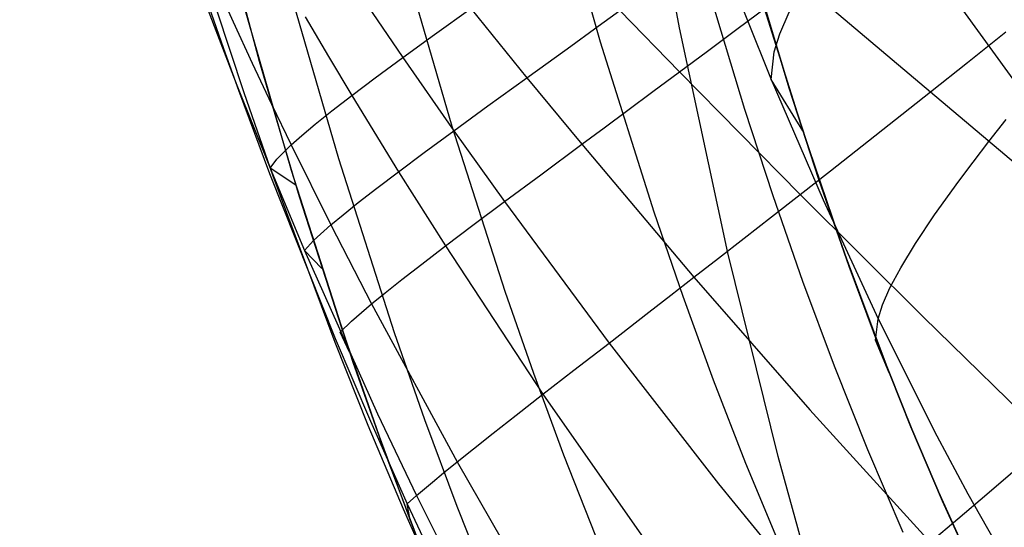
# Model space of a CAD drawing. Header units: millimetres. Extents: x -58 to 58, y -58 to 57.
# Tile 93 of 102: x 20.99 to 26.9, y 42.42 to 45.47. Entities that reach past the tile are written whole.
import ezdxf

# ---------------------------------------------------------------- set-up
doc = ezdxf.new("R2010")
doc.units = ezdxf.units.MM
doc.header["$MEASUREMENT"] = 0
doc.layers.add('Predefinito', color=5, linetype='Continuous')

msp = doc.modelspace()

# ---------------------------------------------------------------- linework, layer by layer
at = {"layer": 'Predefinito'}
for points in [[(23.9023, 52.2966), (24.5086, 49.2731), (24.8571, 47.7711), (25.2474, 46.2795), (25.4623, 45.5388), (25.6929, 44.8028), (25.9418, 44.0729), (26.212, 43.3507), (26.3562, 42.9931), (26.507, 42.6383), (26.665, 42.2866)], [(23.9023, 52.2966), (24.2361, 50.5657), (24.5724, 48.9855), (24.9126, 47.5469), (25.2583, 46.2408), (25.6108, 45.0581), (25.7901, 44.5101), (25.9717, 43.9896), (26.1558, 43.4954), (26.3425, 43.0263), (26.5321, 42.5813), (26.7247, 42.1591)], [(26.7247, 42.1591), (26.5321, 42.5813), (26.3425, 43.0263), (26.1558, 43.4954), (25.9717, 43.9896), (25.7901, 44.5101), (25.6108, 45.0581), (25.2583, 46.2408), (24.9126, 47.5469), (24.5724, 48.9855), (24.2361, 50.5657), (23.9023, 52.2966)], [(25.5581, 42.313), (25.3518, 42.8077), (25.1576, 43.3066), (24.9743, 43.8091), (24.8008, 44.315), (24.4793, 45.3354), (24.1866, 46.3656), (23.791, 47.9254), (23.4372, 49.4957), (23.015, 51.6)], [(22.1316, 50.8964), (22.5523, 48.8566), (23.03, 46.8327), (23.2969, 45.8284), (23.5871, 44.8306), (23.9052, 43.8405), (24.0765, 43.3489), (24.2573, 42.8599), (24.4484, 42.3737)], [(21.2525, 50.1855), (21.5825, 48.6105), (21.9192, 47.155), (22.2649, 45.8101), (22.622, 44.5669), (22.9933, 43.4162), (23.1852, 42.8731), (23.3819, 42.3502)], [(21.2525, 50.1855), (21.5825, 48.6105), (21.9192, 47.155), (22.2649, 45.8101), (22.622, 44.5669), (22.9933, 43.4162), (23.1852, 42.8731), (23.3819, 42.3502)]]:
    msp.add_lwpolyline(points, dxfattribs=at)
at = {"layer": 'Predefinito', "extrusion": (-3.70502e-05, 5.91556e-05, 1)}
msp.add_lwpolyline([(33.5165, 32.4501), (33.2058, 32.6152), (32.9053, 32.7826), (32.6146, 32.9523), (32.3334, 33.1244), (32.0611, 33.2987), (31.7973, 33.4754), (31.5417, 33.6543), (31.2937, 33.8355), (31.0531, 34.019), (30.8192, 34.2047), (30.5918, 34.3927), (30.3704, 34.5829), (30.1545, 34.7754), (29.9438, 34.97), (29.5361, 35.366), (29.2865, 35.6213), (29.043, 35.8814), (28.8053, 36.1475), (28.5735, 36.421), (28.3473, 36.7032), (28.1267, 36.9954), (27.9115, 37.2987), (27.7015, 37.6146), (27.4967, 37.9443), (27.2969, 38.2891), (27.102, 38.6503), (26.9118, 39.0291), (26.7262, 39.4268), (26.5451, 39.8448), (26.3684, 40.2843), (26.1959, 40.7466), (26.0275, 41.233), (25.8631, 41.7447), (25.7025, 42.2831), (25.5456, 42.8495), (25.2424, 44.0712), (24.9525, 45.42), (24.6748, 46.9063), (24.4083, 48.5404), (23.9045, 52.293)], dxfattribs=at)
at = {"layer": 'Predefinito', "extrusion": (-0.303403, 0.952862, 0)}
msp.add_lwpolyline([(-37.0743, 320), (-37.0965, 319.9998), (-37.1189, 319.999), (-37.1414, 319.9977), (-37.1641, 319.996), (-37.187, 319.9936), (-37.21, 319.9908), (-37.2331, 319.9873), (-37.2562, 319.9833), (-37.2795, 319.9787), (-37.3028, 319.9735), (-37.3261, 319.9678), (-37.3494, 319.9614), (-37.3728, 319.9544), (-37.396, 319.9468), (-37.4192, 319.9386), (-37.4424, 319.9298), (-37.4654, 319.9203), (-37.4883, 319.9103), (-37.511, 319.8996), (-37.5336, 319.8883), (-37.5559, 319.8764), (-37.578, 319.8638), (-37.5999, 319.8507), (-37.6215, 319.837), (-37.6428, 319.8227), (-37.6637, 319.8078), (-37.6843, 319.7924), (-37.7046, 319.7764), (-37.7244, 319.7598), (-37.7439, 319.7427), (-37.7629, 319.7252), (-37.7814, 319.7071), (-37.7995, 319.6886), (-37.817, 319.6696), (-37.8341, 319.6501), (-37.8506, 319.6303), (-37.8666, 319.6101), (-37.8821, 319.5895), (-37.897, 319.5685), (-37.9113, 319.5472), (-37.925, 319.5256), (-37.9381, 319.5038), (-37.9507, 319.4816), (-37.9626, 319.4593), (-37.9739, 319.4367), (-37.9846, 319.414), (-37.9946, 319.3911), (-38.0041, 319.3681), (-38.0129, 319.345), (-38.0211, 319.3217), (-38.0287, 319.2985), (-38.0357, 319.2752), (-38.0421, 319.2518), (-38.0478, 319.2285), (-38.053, 319.2052), (-38.0576, 319.182), (-38.0616, 319.1588), (-38.065, 319.1357), (-38.0679, 319.1127), (-38.0702, 319.0899), (-38.072, 319.0671), (-38.0733, 319.0446), (-38.074, 319.0222), (-38.0743, 319)], dxfattribs=at)
at = {"layer": 'Predefinito', "extrusion": (-0.291494, 0.956573, 0)}
msp.add_lwpolyline([(-35.6306, 320), (-35.6084, 319.9998), (-35.586, 319.999), (-35.5635, 319.9977), (-35.5407, 319.996), (-35.5179, 319.9936), (-35.4949, 319.9908), (-35.4718, 319.9873), (-35.4486, 319.9833), (-35.4254, 319.9787), (-35.4021, 319.9735), (-35.3788, 319.9678), (-35.3554, 319.9614), (-35.3321, 319.9544), (-35.3088, 319.9468), (-35.2856, 319.9386), (-35.2625, 319.9298), (-35.2395, 319.9203), (-35.2166, 319.9103), (-35.1939, 319.8996), (-35.1713, 319.8883), (-35.149, 319.8764), (-35.1268, 319.8638), (-35.105, 319.8507), (-35.0834, 319.837), (-35.0621, 319.8227), (-35.0411, 319.8078), (-35.0205, 319.7924), (-35.0003, 319.7764), (-34.9805, 319.7598), (-34.961, 319.7427), (-34.942, 319.7252), (-34.9235, 319.7071), (-34.9054, 319.6886), (-34.8879, 319.6696), (-34.8708, 319.6501), (-34.8542, 319.6303), (-34.8382, 319.6101), (-34.8228, 319.5895), (-34.8079, 319.5685), (-34.7936, 319.5472), (-34.7799, 319.5256), (-34.7668, 319.5038), (-34.7542, 319.4816), (-34.7423, 319.4593), (-34.731, 319.4367), (-34.7203, 319.414), (-34.7103, 319.3911), (-34.7008, 319.3681), (-34.692, 319.345), (-34.6838, 319.3217), (-34.6762, 319.2985), (-34.6692, 319.2752), (-34.6628, 319.2518), (-34.6571, 319.2285), (-34.6519, 319.2052), (-34.6473, 319.182), (-34.6433, 319.1588), (-34.6398, 319.1357), (-34.637, 319.1127), (-34.6346, 319.0899), (-34.6329, 319.0671), (-34.6316, 319.0446), (-34.6308, 319.0222), (-34.6306, 319)], dxfattribs=at)
at = {"layer": 'Predefinito', "extrusion": (1, 0, 0)}
msp.add_lwpolyline([(44.5669, 319), (44.5669, 60.0049)], dxfattribs=at)
at = {"layer": 'Predefinito', "extrusion": (-0.338633, 0.940919, 0)}
msp.add_lwpolyline([(-38.3336, 320), (-38.3558, 319.9998), (-38.3782, 319.999), (-38.4007, 319.9977), (-38.4234, 319.996), (-38.4463, 319.9936), (-38.4693, 319.9908), (-38.4924, 319.9873), (-38.5155, 319.9833), (-38.5388, 319.9787), (-38.5621, 319.9735), (-38.5854, 319.9678), (-38.6087, 319.9614), (-38.632, 319.9544), (-38.6553, 319.9468), (-38.6785, 319.9386), (-38.7017, 319.9298), (-38.7247, 319.9203), (-38.7476, 319.9103), (-38.7703, 319.8996), (-38.7929, 319.8883), (-38.8152, 319.8764), (-38.8373, 319.8638), (-38.8592, 319.8507), (-38.8808, 319.837), (-38.9021, 319.8227), (-38.923, 319.8078), (-38.9436, 319.7924), (-38.9639, 319.7764), (-38.9837, 319.7598), (-39.0031, 319.7427), (-39.0221, 319.7252), (-39.0407, 319.7071), (-39.0587, 319.6886), (-39.0763, 319.6696), (-39.0934, 319.6501), (-39.1099, 319.6303), (-39.1259, 319.6101), (-39.1414, 319.5895), (-39.1563, 319.5685), (-39.1706, 319.5472), (-39.1843, 319.5256), (-39.1974, 319.5038), (-39.2099, 319.4816), (-39.2219, 319.4593), (-39.2332, 319.4367), (-39.2438, 319.414), (-39.2539, 319.3911), (-39.2634, 319.3681), (-39.2722, 319.345), (-39.2804, 319.3217), (-39.288, 319.2985), (-39.295, 319.2752), (-39.3013, 319.2518), (-39.3071, 319.2285), (-39.3123, 319.2052), (-39.3169, 319.182), (-39.3209, 319.1588), (-39.3243, 319.1357), (-39.3272, 319.1127), (-39.3295, 319.0899), (-39.3313, 319.0671), (-39.3326, 319.0446), (-39.3333, 319.0222), (-39.3336, 319)], dxfattribs=at)
at = {"layer": 'Predefinito', "extrusion": (-0.321634, 0.946864, 0)}
msp.add_lwpolyline([(-36.7355, 320), (-36.7133, 319.9998), (-36.691, 319.999), (-36.6684, 319.9977), (-36.6457, 319.996), (-36.6228, 319.9936), (-36.5998, 319.9908), (-36.5768, 319.9873), (-36.5536, 319.9833), (-36.5303, 319.9787), (-36.507, 319.9735), (-36.4837, 319.9678), (-36.4604, 319.9614), (-36.4371, 319.9544), (-36.4138, 319.9468), (-36.3906, 319.9386), (-36.3674, 319.9298), (-36.3444, 319.9203), (-36.3215, 319.9103), (-36.2988, 319.8996), (-36.2762, 319.8883), (-36.2539, 319.8764), (-36.2318, 319.8638), (-36.2099, 319.8507), (-36.1883, 319.837), (-36.167, 319.8227), (-36.1461, 319.8078), (-36.1255, 319.7924), (-36.1052, 319.7764), (-36.0854, 319.7598), (-36.066, 319.7427), (-36.047, 319.7252), (-36.0284, 319.7071), (-36.0104, 319.6886), (-35.9928, 319.6696), (-35.9757, 319.6501), (-35.9592, 319.6303), (-35.9432, 319.6101), (-35.9277, 319.5895), (-35.9129, 319.5685), (-35.8985, 319.5472), (-35.8848, 319.5256), (-35.8717, 319.5038), (-35.8592, 319.4816), (-35.8473, 319.4593), (-35.836, 319.4367), (-35.8253, 319.414), (-35.8152, 319.3911), (-35.8058, 319.3681), (-35.7969, 319.345), (-35.7887, 319.3217), (-35.7811, 319.2985), (-35.7741, 319.2752), (-35.7678, 319.2518), (-35.762, 319.2285), (-35.7568, 319.2052), (-35.7522, 319.182), (-35.7482, 319.1588), (-35.7448, 319.1357), (-35.7419, 319.1127), (-35.7396, 319.0899), (-35.7378, 319.0671), (-35.7365, 319.0446), (-35.7358, 319.0222), (-35.7355, 319)], dxfattribs=at)
at = {"layer": 'Predefinito', "extrusion": (-0.381845, 0.924227, 0)}
msp.add_lwpolyline([(-39.7758, 320), (-39.798, 319.9998), (-39.8204, 319.999), (-39.8429, 319.9977), (-39.8657, 319.996), (-39.8885, 319.9936), (-39.9115, 319.9908), (-39.9346, 319.9873), (-39.9578, 319.9833), (-39.981, 319.9787), (-40.0043, 319.9735), (-40.0276, 319.9678), (-40.051, 319.9614), (-40.0743, 319.9544), (-40.0975, 319.9468), (-40.1208, 319.9386), (-40.1439, 319.9298), (-40.1669, 319.9203), (-40.1898, 319.9103), (-40.2125, 319.8996), (-40.2351, 319.8883), (-40.2574, 319.8764), (-40.2796, 319.8638), (-40.3014, 319.8507), (-40.323, 319.837), (-40.3443, 319.8227), (-40.3652, 319.8078), (-40.3859, 319.7924), (-40.4061, 319.7764), (-40.4259, 319.7598), (-40.4454, 319.7427), (-40.4644, 319.7252), (-40.4829, 319.7071), (-40.501, 319.6886), (-40.5185, 319.6696), (-40.5356, 319.6501), (-40.5521, 319.6303), (-40.5682, 319.6101), (-40.5836, 319.5895), (-40.5985, 319.5685), (-40.6128, 319.5472), (-40.6265, 319.5256), (-40.6396, 319.5038), (-40.6522, 319.4816), (-40.6641, 319.4593), (-40.6754, 319.4367), (-40.6861, 319.414), (-40.6961, 319.3911), (-40.7056, 319.3681), (-40.7144, 319.345), (-40.7226, 319.3217), (-40.7302, 319.2985), (-40.7372, 319.2752), (-40.7436, 319.2518), (-40.7493, 319.2285), (-40.7545, 319.2052), (-40.7591, 319.182), (-40.7631, 319.1588), (-40.7665, 319.1357), (-40.7694, 319.1127), (-40.7718, 319.0899), (-40.7735, 319.0671), (-40.7748, 319.0446), (-40.7755, 319.0222), (-40.7758, 319)], dxfattribs=at)
at = {"layer": 'Predefinito', "extrusion": (-0.358222, 0.933636, 0)}
msp.add_lwpolyline([(-38.0008, 320), (-37.9786, 319.9998), (-37.9562, 319.999), (-37.9336, 319.9977), (-37.9109, 319.996), (-37.8881, 319.9936), (-37.8651, 319.9908), (-37.842, 319.9873), (-37.8188, 319.9833), (-37.7956, 319.9787), (-37.7723, 319.9735), (-37.7489, 319.9678), (-37.7256, 319.9614), (-37.7023, 319.9544), (-37.679, 319.9468), (-37.6558, 319.9386), (-37.6327, 319.9298), (-37.6097, 319.9203), (-37.5868, 319.9103), (-37.564, 319.8996), (-37.5415, 319.8883), (-37.5191, 319.8764), (-37.497, 319.8638), (-37.4751, 319.8507), (-37.4536, 319.837), (-37.4323, 319.8227), (-37.4113, 319.8078), (-37.3907, 319.7924), (-37.3705, 319.7764), (-37.3506, 319.7598), (-37.3312, 319.7427), (-37.3122, 319.7252), (-37.2937, 319.7071), (-37.2756, 319.6886), (-37.258, 319.6696), (-37.241, 319.6501), (-37.2244, 319.6303), (-37.2084, 319.6101), (-37.193, 319.5895), (-37.1781, 319.5685), (-37.1638, 319.5472), (-37.1501, 319.5256), (-37.1369, 319.5038), (-37.1244, 319.4816), (-37.1125, 319.4593), (-37.1012, 319.4367), (-37.0905, 319.414), (-37.0804, 319.3911), (-37.071, 319.3681), (-37.0622, 319.345), (-37.0539, 319.3217), (-37.0464, 319.2985), (-37.0394, 319.2752), (-37.033, 319.2518), (-37.0272, 319.2285), (-37.0221, 319.2052), (-37.0175, 319.182), (-37.0135, 319.1588), (-37.01, 319.1357), (-37.0071, 319.1127), (-37.0048, 319.0899), (-37.003, 319.0671), (-37.0018, 319.0446), (-37.001, 319.0222), (-37.0008, 319)], dxfattribs=at)
at = {"layer": 'Predefinito'}
for points in [[(23.642, 52.0933, 319.7071), (24.227, 49.1899, 319.7071), (24.6037, 47.5753, 319.7071), (24.7393, 47.0407, 319.7071), (25.0277, 45.9801, 319.7071), (25.3433, 44.9328, 319.7071), (25.513, 44.4151, 319.7071), (25.6919, 43.9021, 319.7071), (25.8809, 43.3942, 319.7071), (26.0811, 42.892, 319.7071), (26.2938, 42.3961, 319.7071)], [(23.9122, 50.9253, 50.9498), (23.943, 50.5748, 50.7806), (23.9853, 50.2214, 50.6175), (24.0388, 49.8654, 50.4614), (24.1029, 49.5068, 50.3133), (24.1772, 49.146, 50.1739), (24.2611, 48.783, 50.0439), (24.3542, 48.4181, 49.9236), (24.4558, 48.0517, 49.8137), (24.5655, 47.684, 49.7147), (24.6231, 47.4997, 49.6696), (24.6825, 47.3154, 49.6274), (24.7435, 47.1309, 49.5884), (24.8062, 46.9463, 49.5527), (24.8703, 46.7618, 49.5203), (24.9358, 46.5773, 49.4914), (25.0707, 46.2088, 49.4438), (25.2106, 45.8412, 49.4072), (25.5041, 45.1105, 49.3544), (25.8148, 44.3881, 49.3113), (26.1451, 43.6752, 49.2728), (26.4985, 42.9726, 49.2378), (26.6846, 42.6258, 49.2217), (26.8775, 42.2826, 49.2065)], [(23.8241, 42.0321, 319.7071), (23.6186, 42.5503, 319.7071), (23.4254, 43.0699, 319.7071), (23.2432, 43.5907, 319.7071), (22.9074, 44.6353, 319.7071), (22.6033, 45.6835, 319.7071), (22.3253, 46.7348, 319.7071), (21.8311, 48.8449, 319.7071), (21.5096, 50.3944, 319.7071)], [(20.9927, 50.2944, 51.7839), (21.0686, 49.7063, 51.5936), (21.1563, 49.1685, 51.4205), (21.2591, 48.6372, 51.2533), (21.3757, 48.1113, 51.0943), (21.5051, 47.5901, 50.9453), (21.6462, 47.073, 50.808), (21.7979, 46.5602, 50.6842), (21.9591, 46.0519, 50.5761), (22.0429, 45.7994, 50.5285), (22.1286, 45.5481, 50.4856), (22.2163, 45.2974, 50.4475), (22.3062, 45.047, 50.4136), (22.492, 44.5475, 50.3557), (22.8865, 43.5563, 50.2614), (23.0975, 43.0607, 50.2181), (23.3195, 42.5644, 50.1765), (23.5534, 42.0678, 50.1365)], [(21.0658, 50.2643, 53.4695), (21.1595, 49.6282, 53.3042), (21.2508, 49.1058, 53.1686), (21.3534, 48.5875, 53.037), (21.4666, 48.0724, 52.9111), (21.59, 47.5598, 52.7926), (21.723, 47.0494, 52.683), (21.8649, 46.5415, 52.5836), (22.0151, 46.0364, 52.4965), (22.173, 45.5342, 52.4233), (22.3386, 45.0334, 52.3646), (22.5122, 44.5329, 52.3171), (22.8834, 43.5358, 52.239), (23.0831, 43.0363, 52.203), (23.2939, 42.5357, 52.1683), (23.5169, 42.0343, 52.1348)], [(21.2525, 50.1855, 60.006), (21.5973, 48.5432, 60.0062), (21.988, 46.8757, 60.0058), (22.4293, 45.2204, 60.005), (22.6704, 44.4092, 60.0045), (22.926, 43.6151, 60.004)], [(25.6929, 44.8028, 60), (25.5041, 45.1105, 49.3544), (25.5215, 45.2767, 46.7068), (25.5563, 45.3854, 45.3884), (25.6123, 45.5151, 44.0748), (25.6928, 45.669, 42.767), (25.8006, 45.8499, 41.4662), (25.9389, 46.061, 40.1732), (26.0204, 46.1787, 39.53), (26.1106, 46.3051, 38.8891), (26.2099, 46.4405, 38.251), (26.3185, 46.5852, 37.6168), (26.4366, 46.7392, 36.9881), (26.5644, 46.9029, 36.3664), (26.702, 47.0765, 35.7532), (26.8498, 47.2601, 35.15), (27.0079, 47.454, 34.5583)], [(22.1617, 45.7048, 44.5878), (22.2739, 45.4559, 44.5279), (22.3881, 45.2085, 44.475), (22.5041, 44.9627, 44.4279), (22.6216, 44.7189, 44.3856), (22.8602, 44.2381, 44.3111), (23.1039, 43.7643, 44.2434), (23.6187, 42.8171, 44.1177), (23.8915, 42.3442, 44.0593)], [(22.9826, 45.699, 38.4449), (23.1375, 45.4687, 38.3796), (23.2922, 45.2424, 38.3213), (23.5988, 44.8035, 38.22), (23.9028, 44.3784, 38.1292), (24.5301, 43.5301, 37.9634), (25.1868, 42.6847, 37.8157), (25.8746, 41.845, 37.6867)], [(25.6797, 45.6975, 32.1398), (26.4606, 45.0373, 31.9561), (27.2497, 44.3705, 31.7969)], [(26.5627, 45.6553, 38.8143), (27.0276, 45.0117, 38.7474)], [(22.105, 45.5768, 48.5323), (22.1997, 45.3261, 48.4873), (22.2965, 45.076, 48.4473), (22.4962, 44.5783, 48.3795), (22.703, 44.0852, 48.3225), (23.1405, 43.1054, 48.2201), (23.3747, 42.6147, 48.1723), (23.6206, 42.1241, 48.1264)], [(22.6497, 44.4762, 60.0045), (22.4962, 44.5783, 48.3795), (22.5354, 44.6331, 46.3889), (22.6216, 44.7189, 44.3856), (22.6861, 44.7758, 43.3797), (22.7672, 44.8433, 42.3715), (22.8665, 44.9226, 41.3611), (22.986, 45.0147, 40.349), (23.1272, 45.1209, 39.3355), (23.2922, 45.2424, 38.3213), (23.4828, 45.3807, 37.3072), (23.7006, 45.5371, 36.2962)], [(22.807, 43.9767, 60.0043), (22.703, 44.0852, 48.3225), (22.7571, 44.145, 46.3234), (22.8602, 44.2381, 44.3111), (22.9342, 44.2996, 43.3007), (23.0253, 44.3726, 42.2878), (23.1355, 44.4582, 41.2728), (23.2666, 44.5577, 40.2562), (23.4204, 44.6723, 39.2384), (23.5988, 44.8035, 38.22), (23.8037, 44.9527, 37.2019), (24.0369, 45.1215, 36.1871), (24.1646, 45.2137, 35.6823), (24.3001, 45.3113, 35.1797), (24.4436, 45.4147, 34.68), (24.5954, 45.524, 34.1837)], [(22.9731, 43.4755, 60.004), (22.9169, 43.5956, 48.2701), (22.9851, 43.6621, 46.2635), (23.1039, 43.7643, 44.2434), (23.1864, 43.8315, 43.2289), (23.2867, 43.911, 42.212), (23.4066, 44.0041, 41.1931), (23.548, 44.1121, 40.1726), (23.7128, 44.2364, 39.1511), (23.9028, 44.3784, 38.1292), (24.12, 44.5398, 37.1079), (24.3662, 44.7222, 36.0901), (24.5008, 44.8217, 35.5839), (24.6432, 44.927, 35.0801), (24.7939, 45.0385, 34.5793), (24.953, 45.1564, 34.082), (25.1209, 45.2809, 33.5889), (25.2978, 45.4123, 33.1004), (25.4839, 45.5511, 32.6171)], [(23.7006, 45.5371, 36.2962), (24.0369, 45.1215, 36.1871), (24.3662, 44.7222, 36.0901), (25.0396, 43.9249, 35.9139), (25.7364, 43.1286, 35.7582), (26.4575, 42.3351, 35.623)], [(24.5954, 45.524, 34.1837), (24.953, 45.1564, 34.082), (25.6775, 44.4214, 33.8988), (26.4182, 43.6842, 33.7383), (27.176, 42.9454, 33.6)], [(22.706, 45.4861, 40.4614), (22.8457, 45.2488, 40.4021), (22.986, 45.0147, 40.349), (23.2666, 44.5577, 40.2562), (23.548, 44.1121, 40.1726), (24.1337, 43.2227, 40.019), (24.7539, 42.337, 39.8812)], [(26.4575, 42.3351, 35.623), (26.6238, 42.4757, 35.1118), (26.7988, 42.6241, 34.6038), (26.9827, 42.7805, 34.0997), (27.176, 42.9454, 33.6), (27.3788, 43.119, 33.1056), (27.5915, 43.3016, 32.6171), (27.8144, 43.4938, 32.1353), (28.0477, 43.6958, 31.6611), (28.2919, 43.9081, 31.1951), (28.5471, 44.1312, 30.7383), (28.8137, 44.3655, 30.2917), (28.9514, 44.4871, 30.0725), (29.092, 44.6116, 29.8562), (29.2356, 44.7392, 29.643), (29.3822, 44.8698, 29.433), (29.5317, 45.0037, 29.2263), (29.6844, 45.1408, 29.0231), (29.8637, 45.3026, 28.7938), (30.0471, 45.4688, 28.5697)], [(23.3371, 42.467, 60.0032), (23.3195, 42.5644, 50.1765), (23.3747, 42.6147, 48.1723), (23.47, 42.6957, 46.1521), (23.5368, 42.7507, 45.1365), (23.6187, 42.8171, 44.1177), (23.7174, 42.896, 43.0961), (23.8349, 42.989, 42.0721), (23.973, 43.0974, 41.0462), (24.1337, 43.2227, 40.019), (24.3187, 43.3664, 38.9912), (24.5301, 43.5301, 37.9634), (24.7697, 43.7157, 36.9366), (24.9008, 43.8172, 36.4244), (25.0396, 43.9249, 35.9139), (25.1864, 44.0388, 35.4055), (25.3415, 44.1594, 34.8997), (25.5051, 44.2868, 34.3973), (25.6775, 44.4214, 33.8988), (25.8589, 44.5633, 33.4048), (26.0498, 44.7131, 32.9159), (26.2502, 44.8709, 32.4327), (26.4606, 45.0373, 31.9561), (26.6813, 45.2126, 31.4865), (26.9124, 45.3973, 31.0249)], [(26.212, 43.3507, 60), (26.1295, 43.5465, 51.9488), (26.1451, 43.6752, 49.2728), (26.1723, 43.7593, 47.9379), (26.2164, 43.8603, 46.6062), (26.2809, 43.9817, 45.2789), (26.3692, 44.1268, 43.9571), (26.4846, 44.2989, 42.6419), (26.6305, 44.5015, 41.3344), (26.716, 44.6153, 40.684), (26.8104, 44.738, 40.0359), (26.9141, 44.87, 39.3904)], [(22.926, 43.6151, 60.004), (23.1495, 42.9722, 60.0035), (23.3371, 42.467, 60.0031), (23.5373, 41.96, 60.0027)]]:
    msp.add_polyline3d(points, dxfattribs=at)

doc.saveas('drawing.dxf')
